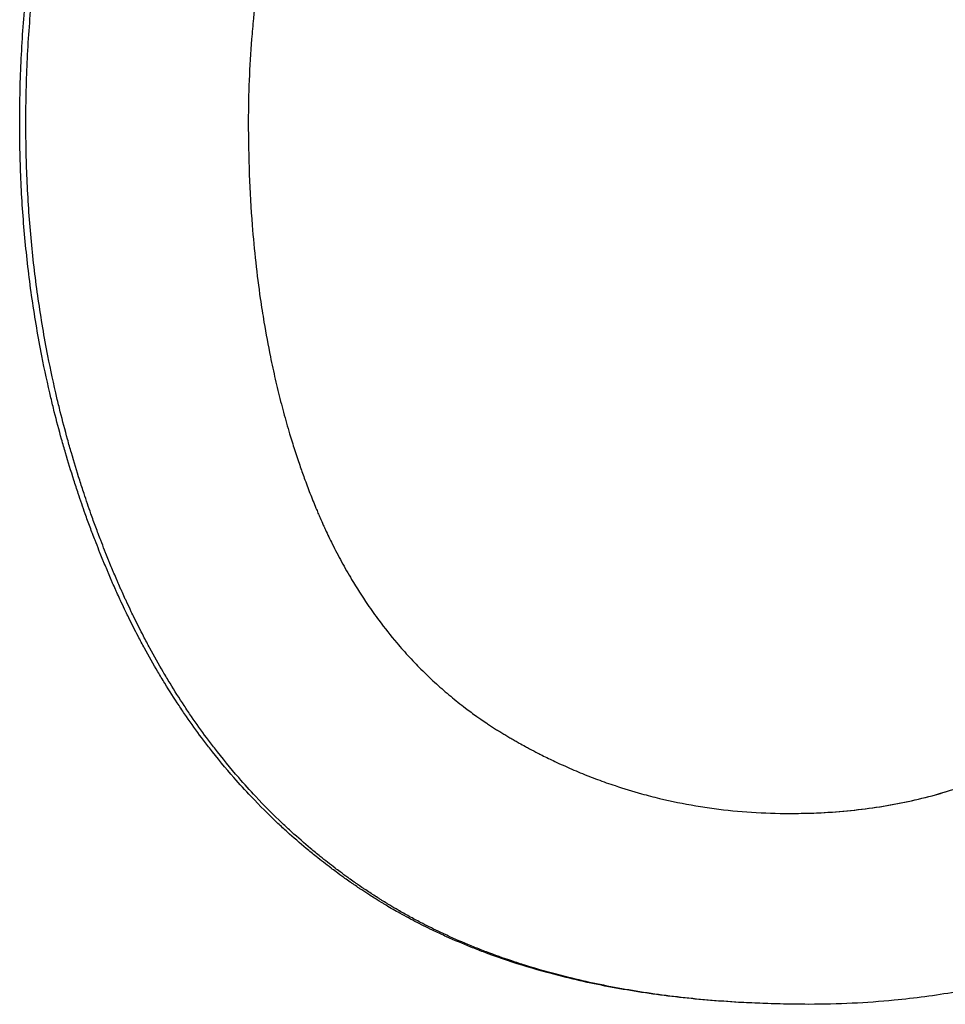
# Model space of a CAD drawing. Extents: x -1.73 to 1.71, y -0.04 to 7.54.
# Tile 7 of 12: x -0.13 to 0, y 5.44 to 5.58. Entities that reach past the tile are written whole.
import ezdxf

# ---------------------------------------------------------------- set-up
doc = ezdxf.new("R2010")
doc.units = 0
doc.header["$MEASUREMENT"] = 0
doc.layers.get('0').update_dxf_attribs({"linetype": 'CONTINUOUS'})

msp = doc.modelspace()

# ---------------------------------------------------------------- linework, layer by layer
for points, knots in [([(-0.13217, 5.56424), (-0.13217, 5.56736), (-0.1321, 5.57044), (-0.13195, 5.57346), (-0.1318, 5.57649), (-0.13158, 5.57947), (-0.13128, 5.58239), (-0.13113, 5.58386), (-0.13096, 5.58531), (-0.13078, 5.58675), (-0.13041, 5.58962), (-0.12996, 5.59245), (-0.12944, 5.59523), (-0.12918, 5.59662), (-0.1289, 5.598), (-0.1286, 5.59936), (-0.12815, 5.60141), (-0.12766, 5.60342), (-0.12713, 5.60542), (-0.1266, 5.60741), (-0.12603, 5.60937), (-0.12541, 5.6113), (-0.12521, 5.61195), (-0.125, 5.61259), (-0.12478, 5.61323), (-0.12436, 5.61451), (-0.12391, 5.61577), (-0.12344, 5.61703), (-0.12321, 5.61765), (-0.12297, 5.61828), (-0.12273, 5.6189), (-0.12237, 5.61983), (-0.12199, 5.62075), (-0.12161, 5.62167), (-0.12148, 5.62197), (-0.12135, 5.62228), (-0.12122, 5.62258), (-0.12083, 5.62349), (-0.12043, 5.6244), (-0.12001, 5.62529), (-0.11974, 5.62589), (-0.11946, 5.62649), (-0.11918, 5.62708), (-0.11903, 5.62738), (-0.11889, 5.62767), (-0.11875, 5.62797), (-0.11853, 5.62841), (-0.11831, 5.62885), (-0.11809, 5.62929), (-0.11779, 5.62987), (-0.11749, 5.63045), (-0.11719, 5.63103), (-0.11696, 5.63146), (-0.11673, 5.63189), (-0.1165, 5.63232), (-0.11634, 5.6326), (-0.11619, 5.63289), (-0.11603, 5.63317), (-0.11571, 5.63374), (-0.1154, 5.6343), (-0.11508, 5.63485), (-0.11491, 5.63513), (-0.11475, 5.63541), (-0.11459, 5.63569), (-0.1141, 5.63651), (-0.1136, 5.63733), (-0.1131, 5.63814), (-0.11276, 5.63868), (-0.11242, 5.63921), (-0.11207, 5.63975), (-0.11138, 5.64081), (-0.11068, 5.64185), (-0.10995, 5.64287), (-0.10959, 5.64339), (-0.10923, 5.64389), (-0.10886, 5.6444), (-0.10775, 5.64591), (-0.10661, 5.64738), (-0.10543, 5.64881), (-0.10465, 5.64977), (-0.10385, 5.6507), (-0.10303, 5.65162), (-0.10181, 5.653), (-0.10055, 5.65434), (-0.09925, 5.65564), (-0.09882, 5.65608), (-0.09838, 5.6565), (-0.09794, 5.65693), (-0.09706, 5.65778), (-0.09617, 5.65861), (-0.09526, 5.65942), (-0.0948, 5.65983), (-0.09434, 5.66023), (-0.09388, 5.66063), (-0.09295, 5.66143), (-0.09201, 5.6622), (-0.09105, 5.66297), (-0.09057, 5.66335), (-0.09009, 5.66372), (-0.0896, 5.66409), (-0.08863, 5.66484), (-0.08764, 5.66556), (-0.08663, 5.66627), (-0.08613, 5.66662), (-0.08563, 5.66697), (-0.08511, 5.66732), (-0.08435, 5.66784), (-0.08357, 5.66834), (-0.08279, 5.66884), (-0.08253, 5.66901), (-0.08227, 5.66917), (-0.082, 5.66934), (-0.08161, 5.66958), (-0.08121, 5.66982), (-0.08081, 5.67007), (-0.08068, 5.67015), (-0.08055, 5.67023), (-0.08041, 5.67031), (-0.08015, 5.67046), (-0.07988, 5.67062), (-0.07961, 5.67078), (-0.07947, 5.67086), (-0.07934, 5.67094), (-0.0792, 5.67101), (-0.07893, 5.67117), (-0.07866, 5.67133), (-0.07839, 5.67148), (-0.07798, 5.67171), (-0.07757, 5.67194), (-0.07716, 5.67216), (-0.07702, 5.67224), (-0.07689, 5.67231), (-0.07675, 5.67239), (-0.07647, 5.67254), (-0.0762, 5.67269), (-0.07592, 5.67283), (-0.07578, 5.67291), (-0.07564, 5.67298), (-0.07551, 5.67305), (-0.07523, 5.6732), (-0.07495, 5.67334), (-0.07467, 5.67349), (-0.07454, 5.67356), (-0.0744, 5.67363), (-0.07426, 5.6737), (-0.07384, 5.67392), (-0.07342, 5.67413), (-0.073, 5.67433), (-0.07272, 5.67447), (-0.07244, 5.67461), (-0.07216, 5.67475), (-0.0716, 5.67502), (-0.07104, 5.67529), (-0.07048, 5.67555), (-0.07019, 5.67568), (-0.06991, 5.67581), (-0.06963, 5.67594), (-0.06878, 5.67633), (-0.06793, 5.67671), (-0.06707, 5.67708), (-0.0665, 5.67732), (-0.06593, 5.67756), (-0.06535, 5.6778), (-0.0642, 5.67827), (-0.06305, 5.67872), (-0.06188, 5.67915), (-0.0613, 5.67937), (-0.06072, 5.67958), (-0.06013, 5.67979), (-0.05896, 5.6802), (-0.05778, 5.68059), (-0.0566, 5.68097), (-0.05601, 5.68116), (-0.05541, 5.68134), (-0.05482, 5.68152), (-0.05303, 5.68206), (-0.05122, 5.68255), (-0.0494, 5.683), (-0.04819, 5.6833), (-0.04697, 5.68359), (-0.04574, 5.68385), (-0.04329, 5.68438), (-0.04081, 5.68483), (-0.0383, 5.6852), (-0.03704, 5.68539), (-0.03578, 5.68556), (-0.03451, 5.68571), (-0.03197, 5.68601), (-0.0294, 5.68624), (-0.0268, 5.68639), (-0.02421, 5.68654), (-0.02158, 5.68662), (-0.01893, 5.68662)], [0, 0, 0, 0, 0.125, 0.125, 0.125, 0.25, 0.25, 0.25, 0.3125, 0.3125, 0.3125, 0.4375, 0.4375, 0.4375, 0.5, 0.5, 0.5, 0.59375, 0.59375, 0.59375, 0.6875, 0.6875, 0.6875, 0.71875, 0.71875, 0.71875, 0.78125, 0.78125, 0.78125, 0.8125, 0.8125, 0.8125, 0.859375, 0.859375, 0.859375, 0.875, 0.875, 0.875, 0.921875, 0.921875, 0.921875, 0.953125, 0.953125, 0.953125, 0.96875, 0.96875, 0.96875, 0.992188, 0.992188, 0.992188, 1.023438, 1.023438, 1.023438, 1.046875, 1.046875, 1.046875, 1.0625, 1.0625, 1.0625, 1.09375, 1.09375, 1.09375, 1.109375, 1.109375, 1.109375, 1.15625, 1.15625, 1.15625, 1.1875, 1.1875, 1.1875, 1.25, 1.25, 1.25, 1.28125, 1.28125, 1.28125, 1.375, 1.375, 1.375, 1.4375, 1.4375, 1.4375, 1.53125, 1.53125, 1.53125, 1.5625, 1.5625, 1.5625, 1.625, 1.625, 1.625, 1.65625, 1.65625, 1.65625, 1.71875, 1.71875, 1.71875, 1.75, 1.75, 1.75, 1.8125, 1.8125, 1.8125, 1.84375, 1.84375, 1.84375, 1.890625, 1.890625, 1.890625, 1.90625, 1.90625, 1.90625, 1.929688, 1.929688, 1.929688, 1.9375, 1.9375, 1.9375, 1.953125, 1.953125, 1.953125, 1.960938, 1.960938, 1.960938, 1.976562, 1.976562, 1.976562, 2, 2, 2, 2.007812, 2.007812, 2.007812, 2.023438, 2.023438, 2.023438, 2.03125, 2.03125, 2.03125, 2.046875, 2.046875, 2.046875, 2.054688, 2.054688, 2.054688, 2.078125, 2.078125, 2.078125, 2.09375, 2.09375, 2.09375, 2.125, 2.125, 2.125, 2.140625, 2.140625, 2.140625, 2.1875, 2.1875, 2.1875, 2.21875, 2.21875, 2.21875, 2.28125, 2.28125, 2.28125, 2.3125, 2.3125, 2.3125, 2.375, 2.375, 2.375, 2.40625, 2.40625, 2.40625, 2.5, 2.5, 2.5, 2.5625, 2.5625, 2.5625, 2.6875, 2.6875, 2.6875, 2.75, 2.75, 2.75, 2.875, 2.875, 2.875, 3, 3, 3, 3]), ([(-0.13129, 5.56424), (-0.13129, 5.56736), (-0.13122, 5.57044), (-0.13107, 5.57346), (-0.13092, 5.57649), (-0.1307, 5.57947), (-0.1304, 5.58239), (-0.13025, 5.58386), (-0.13009, 5.58531), (-0.1299, 5.58675), (-0.12953, 5.58962), (-0.12909, 5.59245), (-0.12857, 5.59523), (-0.12831, 5.59662), (-0.12803, 5.598), (-0.12774, 5.59936), (-0.12729, 5.60141), (-0.12681, 5.60342), (-0.12628, 5.60542), (-0.12611, 5.60608), (-0.12592, 5.60674), (-0.12574, 5.6074), (-0.12537, 5.60871), (-0.12498, 5.61001), (-0.12457, 5.6113), (-0.12437, 5.61195), (-0.12416, 5.61259), (-0.12395, 5.61323), (-0.12352, 5.61451), (-0.12308, 5.61577), (-0.12262, 5.61703), (-0.12239, 5.61765), (-0.12215, 5.61828), (-0.12191, 5.6189), (-0.12155, 5.61983), (-0.12118, 5.62075), (-0.12079, 5.62167), (-0.12067, 5.62197), (-0.12054, 5.62228), (-0.12041, 5.62258), (-0.12015, 5.62319), (-0.11989, 5.62379), (-0.11962, 5.62439), (-0.11948, 5.6247), (-0.11935, 5.625), (-0.11921, 5.62529), (-0.11894, 5.62589), (-0.11866, 5.62649), (-0.11838, 5.62708), (-0.11824, 5.62738), (-0.1181, 5.62767), (-0.11795, 5.62797), (-0.11774, 5.62841), (-0.11752, 5.62885), (-0.1173, 5.62929), (-0.11722, 5.62943), (-0.11715, 5.62958), (-0.11708, 5.62973), (-0.11693, 5.63002), (-0.11678, 5.63031), (-0.11663, 5.6306), (-0.11655, 5.63074), (-0.11648, 5.63089), (-0.1164, 5.63103), (-0.11618, 5.63146), (-0.11595, 5.63189), (-0.11572, 5.63232), (-0.11556, 5.6326), (-0.11541, 5.63289), (-0.11525, 5.63317), (-0.11494, 5.63374), (-0.11463, 5.6343), (-0.11431, 5.63485), (-0.11415, 5.63513), (-0.11398, 5.63541), (-0.11382, 5.63569), (-0.11334, 5.63651), (-0.11284, 5.63733), (-0.11234, 5.63814), (-0.11201, 5.63868), (-0.11167, 5.63921), (-0.11132, 5.63975), (-0.11064, 5.64081), (-0.10994, 5.64185), (-0.10922, 5.64287), (-0.10886, 5.64339), (-0.1085, 5.64389), (-0.10813, 5.6444), (-0.10703, 5.64591), (-0.1059, 5.64738), (-0.10473, 5.64881), (-0.10395, 5.64977), (-0.10315, 5.6507), (-0.10234, 5.65162), (-0.10112, 5.653), (-0.09987, 5.65434), (-0.09859, 5.65564), (-0.09816, 5.65608), (-0.09772, 5.6565), (-0.09729, 5.65693), (-0.09641, 5.65778), (-0.09553, 5.65861), (-0.09462, 5.65942), (-0.09417, 5.65983), (-0.09371, 5.66023), (-0.09325, 5.66063), (-0.09233, 5.66143), (-0.09139, 5.6622), (-0.09044, 5.66297), (-0.08997, 5.66335), (-0.08949, 5.66372), (-0.089, 5.66409), (-0.08804, 5.66484), (-0.08705, 5.66556), (-0.08605, 5.66627), (-0.08556, 5.66662), (-0.08505, 5.66697), (-0.08455, 5.66732), (-0.08378, 5.66784), (-0.08302, 5.66834), (-0.08224, 5.66884), (-0.08198, 5.66901), (-0.08172, 5.66917), (-0.08146, 5.66934), (-0.08106, 5.66958), (-0.08067, 5.66982), (-0.08027, 5.67007), (-0.08014, 5.67015), (-0.08001, 5.67023), (-0.07988, 5.67031), (-0.07961, 5.67046), (-0.07934, 5.67062), (-0.07908, 5.67078), (-0.07894, 5.67086), (-0.07881, 5.67094), (-0.07867, 5.67101), (-0.07841, 5.67117), (-0.07814, 5.67133), (-0.07787, 5.67148), (-0.07773, 5.67156), (-0.0776, 5.67163), (-0.07746, 5.67171), (-0.07719, 5.67186), (-0.07692, 5.67201), (-0.07664, 5.67216), (-0.07651, 5.67224), (-0.07637, 5.67231), (-0.07623, 5.67239), (-0.07596, 5.67254), (-0.07569, 5.67269), (-0.07541, 5.67283), (-0.07528, 5.67291), (-0.07514, 5.67298), (-0.075, 5.67305), (-0.07473, 5.6732), (-0.07445, 5.67334), (-0.07417, 5.67349), (-0.07404, 5.67356), (-0.0739, 5.67363), (-0.07376, 5.6737), (-0.07335, 5.67392), (-0.07293, 5.67413), (-0.07251, 5.67433), (-0.07224, 5.67447), (-0.07196, 5.67461), (-0.07168, 5.67475), (-0.07112, 5.67502), (-0.07057, 5.67529), (-0.07, 5.67555), (-0.06972, 5.67568), (-0.06944, 5.67581), (-0.06916, 5.67594), (-0.06832, 5.67633), (-0.06747, 5.67671), (-0.06662, 5.67708), (-0.06605, 5.67732), (-0.06549, 5.67756), (-0.06491, 5.6778), (-0.06377, 5.67827), (-0.06262, 5.67872), (-0.06147, 5.67915), (-0.06089, 5.67937), (-0.06031, 5.67958), (-0.05973, 5.67979), (-0.05857, 5.6802), (-0.0574, 5.68059), (-0.05622, 5.68097), (-0.05563, 5.68116), (-0.05504, 5.68134), (-0.05445, 5.68152), (-0.05267, 5.68206), (-0.05088, 5.68255), (-0.04907, 5.683), (-0.04787, 5.6833), (-0.04666, 5.68359), (-0.04544, 5.68385), (-0.043, 5.68438), (-0.04053, 5.68483), (-0.03804, 5.6852), (-0.03679, 5.68539), (-0.03554, 5.68556), (-0.03428, 5.68571), (-0.03175, 5.68601), (-0.0292, 5.68624), (-0.02663, 5.68639), (-0.02409, 5.68654), (-0.02152, 5.68661), (-0.01893, 5.68662)], [0, 0, 0, 0, 0.125, 0.125, 0.125, 0.25, 0.25, 0.25, 0.3125, 0.3125, 0.3125, 0.4375, 0.4375, 0.4375, 0.5, 0.5, 0.5, 0.59375, 0.59375, 0.59375, 0.625, 0.625, 0.625, 0.6875, 0.6875, 0.6875, 0.71875, 0.71875, 0.71875, 0.78125, 0.78125, 0.78125, 0.8125, 0.8125, 0.8125, 0.859375, 0.859375, 0.859375, 0.875, 0.875, 0.875, 0.90625, 0.90625, 0.90625, 0.921875, 0.921875, 0.921875, 0.953125, 0.953125, 0.953125, 0.96875, 0.96875, 0.96875, 0.992188, 0.992188, 0.992188, 1, 1, 1, 1.015625, 1.015625, 1.015625, 1.023438, 1.023438, 1.023438, 1.046875, 1.046875, 1.046875, 1.0625, 1.0625, 1.0625, 1.09375, 1.09375, 1.09375, 1.109375, 1.109375, 1.109375, 1.15625, 1.15625, 1.15625, 1.1875, 1.1875, 1.1875, 1.25, 1.25, 1.25, 1.28125, 1.28125, 1.28125, 1.375, 1.375, 1.375, 1.4375, 1.4375, 1.4375, 1.53125, 1.53125, 1.53125, 1.5625, 1.5625, 1.5625, 1.625, 1.625, 1.625, 1.65625, 1.65625, 1.65625, 1.71875, 1.71875, 1.71875, 1.75, 1.75, 1.75, 1.8125, 1.8125, 1.8125, 1.84375, 1.84375, 1.84375, 1.890625, 1.890625, 1.890625, 1.90625, 1.90625, 1.90625, 1.929688, 1.929688, 1.929688, 1.9375, 1.9375, 1.9375, 1.953125, 1.953125, 1.953125, 1.960938, 1.960938, 1.960938, 1.976562, 1.976562, 1.976562, 1.984375, 1.984375, 1.984375, 2, 2, 2, 2.007812, 2.007812, 2.007812, 2.023438, 2.023438, 2.023438, 2.03125, 2.03125, 2.03125, 2.046875, 2.046875, 2.046875, 2.054688, 2.054688, 2.054688, 2.078125, 2.078125, 2.078125, 2.09375, 2.09375, 2.09375, 2.125, 2.125, 2.125, 2.140625, 2.140625, 2.140625, 2.1875, 2.1875, 2.1875, 2.21875, 2.21875, 2.21875, 2.28125, 2.28125, 2.28125, 2.3125, 2.3125, 2.3125, 2.375, 2.375, 2.375, 2.40625, 2.40625, 2.40625, 2.5, 2.5, 2.5, 2.5625, 2.5625, 2.5625, 2.6875, 2.6875, 2.6875, 2.75, 2.75, 2.75, 2.875, 2.875, 2.875, 2.997997, 2.997997, 2.997997, 2.997997]), ([(-0.01966, 5.65936), (-0.02197, 5.65936), (-0.02422, 5.65929), (-0.02643, 5.65915), (-0.02864, 5.65901), (-0.0308, 5.65881), (-0.03291, 5.65853), (-0.03608, 5.65812), (-0.03915, 5.65755), (-0.04211, 5.65682), (-0.0431, 5.65658), (-0.04408, 5.65632), (-0.04504, 5.65604), (-0.04648, 5.65563), (-0.0479, 5.65518), (-0.0493, 5.65468), (-0.04976, 5.65452), (-0.05022, 5.65435), (-0.05068, 5.65418), (-0.0516, 5.65383), (-0.0525, 5.65347), (-0.0534, 5.65309), (-0.05384, 5.6529), (-0.05429, 5.65271), (-0.05473, 5.65251), (-0.05561, 5.65211), (-0.05648, 5.6517), (-0.05734, 5.65127), (-0.05777, 5.65105), (-0.05819, 5.65083), (-0.05862, 5.6506), (-0.05946, 5.65016), (-0.0603, 5.64969), (-0.06112, 5.64921), (-0.06154, 5.64896), (-0.06194, 5.64872), (-0.06235, 5.64847), (-0.06296, 5.64809), (-0.06356, 5.64771), (-0.06416, 5.64731), (-0.06436, 5.64718), (-0.06455, 5.64705), (-0.06475, 5.64691), (-0.06514, 5.64665), (-0.06554, 5.64637), (-0.06592, 5.6461), (-0.06612, 5.64596), (-0.06631, 5.64582), (-0.0665, 5.64568), (-0.06679, 5.64547), (-0.06708, 5.64526), (-0.06736, 5.64505), (-0.06746, 5.64498), (-0.06755, 5.64491), (-0.06765, 5.64483), (-0.06784, 5.64469), (-0.06802, 5.64455), (-0.06821, 5.6444), (-0.0683, 5.64433), (-0.0684, 5.64426), (-0.06849, 5.64419), (-0.06877, 5.64397), (-0.06905, 5.64375), (-0.06932, 5.64353), (-0.0695, 5.64338), (-0.06969, 5.64324), (-0.06987, 5.64309), (-0.07041, 5.64264), (-0.07095, 5.64219), (-0.07148, 5.64173), (-0.07183, 5.64143), (-0.07218, 5.64112), (-0.07252, 5.64081), (-0.07321, 5.64018), (-0.07389, 5.63955), (-0.07455, 5.6389), (-0.07488, 5.63858), (-0.0752, 5.63825), (-0.07553, 5.63792), (-0.07649, 5.63693), (-0.07743, 5.63592), (-0.07833, 5.63488), (-0.07894, 5.63418), (-0.07952, 5.63348), (-0.0801, 5.63276), (-0.08096, 5.63168), (-0.08178, 5.63058), (-0.08258, 5.62945), (-0.08284, 5.62907), (-0.0831, 5.62869), (-0.08336, 5.62831), (-0.08388, 5.62755), (-0.08438, 5.62677), (-0.08486, 5.62598), (-0.08511, 5.62559), (-0.08535, 5.62519), (-0.08558, 5.62479), (-0.08605, 5.62399), (-0.08651, 5.62318), (-0.08695, 5.62236), (-0.08717, 5.62194), (-0.08739, 5.62153), (-0.08761, 5.62111), (-0.08793, 5.62048), (-0.08824, 5.61985), (-0.08854, 5.61921), (-0.08865, 5.619), (-0.08875, 5.61878), (-0.08885, 5.61857), (-0.08905, 5.61814), (-0.08924, 5.61771), (-0.08943, 5.61727), (-0.08953, 5.61705), (-0.08963, 5.61684), (-0.08972, 5.61662), (-0.08991, 5.61618), (-0.09009, 5.61574), (-0.09027, 5.61529), (-0.09037, 5.61507), (-0.09045, 5.61485), (-0.09054, 5.61462), (-0.09068, 5.61429), (-0.09081, 5.61395), (-0.09094, 5.61361), (-0.09098, 5.6135), (-0.09102, 5.61339), (-0.09107, 5.61327), (-0.09115, 5.61305), (-0.09124, 5.61282), (-0.09132, 5.61259), (-0.09136, 5.61248), (-0.0914, 5.61236), (-0.09144, 5.61225), (-0.09153, 5.61202), (-0.09161, 5.61179), (-0.09169, 5.61156), (-0.09173, 5.61144), (-0.09177, 5.61133), (-0.09181, 5.61121), (-0.09189, 5.61098), (-0.09197, 5.61075), (-0.09205, 5.61052), (-0.09208, 5.6104), (-0.09212, 5.61029), (-0.09216, 5.61017), (-0.09224, 5.60994), (-0.09232, 5.6097), (-0.09239, 5.60947), (-0.09243, 5.60935), (-0.09247, 5.60924), (-0.09251, 5.60912), (-0.09258, 5.60889), (-0.09266, 5.60866), (-0.09273, 5.60842), (-0.09277, 5.60831), (-0.0928, 5.60819), (-0.09284, 5.60807), (-0.09295, 5.60772), (-0.09306, 5.60737), (-0.09317, 5.60702), (-0.09324, 5.60679), (-0.09331, 5.60655), (-0.09338, 5.60632), (-0.09352, 5.60585), (-0.09366, 5.60538), (-0.0938, 5.60492), (-0.09387, 5.60468), (-0.09394, 5.60445), (-0.094, 5.60421), (-0.0942, 5.60351), (-0.0944, 5.6028), (-0.09459, 5.6021), (-0.09472, 5.60163), (-0.09484, 5.60116), (-0.09496, 5.60068), (-0.09533, 5.59927), (-0.09567, 5.59785), (-0.09599, 5.59643), (-0.09621, 5.59548), (-0.09641, 5.59453), (-0.09661, 5.59357), (-0.097, 5.59167), (-0.09735, 5.58976), (-0.09766, 5.58784), (-0.09781, 5.58688), (-0.09796, 5.58591), (-0.0981, 5.58495), (-0.09837, 5.58302), (-0.0986, 5.58108), (-0.0988, 5.57914), (-0.0989, 5.57817), (-0.09898, 5.5772), (-0.09906, 5.57622), (-0.09922, 5.57427), (-0.09934, 5.57231), (-0.09941, 5.57034), (-0.09949, 5.56838), (-0.09953, 5.5664), (-0.09953, 5.56442)], [0, 0, 0, 0, 0.125, 0.125, 0.125, 0.25, 0.25, 0.25, 0.4375, 0.4375, 0.4375, 0.5, 0.5, 0.5, 0.59375, 0.59375, 0.59375, 0.625, 0.625, 0.625, 0.6875, 0.6875, 0.6875, 0.71875, 0.71875, 0.71875, 0.78125, 0.78125, 0.78125, 0.8125, 0.8125, 0.8125, 0.875, 0.875, 0.875, 0.90625, 0.90625, 0.90625, 0.953125, 0.953125, 0.953125, 0.96875, 0.96875, 0.96875, 1, 1, 1, 1.015625, 1.015625, 1.015625, 1.039062, 1.039062, 1.039062, 1.046875, 1.046875, 1.046875, 1.0625, 1.0625, 1.0625, 1.070312, 1.070312, 1.070312, 1.09375, 1.09375, 1.09375, 1.109375, 1.109375, 1.109375, 1.15625, 1.15625, 1.15625, 1.1875, 1.1875, 1.1875, 1.25, 1.25, 1.25, 1.28125, 1.28125, 1.28125, 1.375, 1.375, 1.375, 1.4375, 1.4375, 1.4375, 1.53125, 1.53125, 1.53125, 1.5625, 1.5625, 1.5625, 1.625, 1.625, 1.625, 1.65625, 1.65625, 1.65625, 1.71875, 1.71875, 1.71875, 1.75, 1.75, 1.75, 1.796875, 1.796875, 1.796875, 1.8125, 1.8125, 1.8125, 1.84375, 1.84375, 1.84375, 1.859375, 1.859375, 1.859375, 1.890625, 1.890625, 1.890625, 1.90625, 1.90625, 1.90625, 1.929688, 1.929688, 1.929688, 1.9375, 1.9375, 1.9375, 1.953125, 1.953125, 1.953125, 1.960938, 1.960938, 1.960938, 1.976562, 1.976562, 1.976562, 1.984375, 1.984375, 1.984375, 2, 2, 2, 2.007812, 2.007812, 2.007812, 2.023438, 2.023438, 2.023438, 2.03125, 2.03125, 2.03125, 2.046875, 2.046875, 2.046875, 2.054688, 2.054688, 2.054688, 2.078125, 2.078125, 2.078125, 2.09375, 2.09375, 2.09375, 2.125, 2.125, 2.125, 2.140625, 2.140625, 2.140625, 2.1875, 2.1875, 2.1875, 2.21875, 2.21875, 2.21875, 2.3125, 2.3125, 2.3125, 2.375, 2.375, 2.375, 2.5, 2.5, 2.5, 2.5625, 2.5625, 2.5625, 2.6875, 2.6875, 2.6875, 2.75, 2.75, 2.75, 2.875, 2.875, 2.875, 3, 3, 3, 3]), ([(-0.01948, 5.43838), (-0.02271, 5.43838), (-0.02587, 5.43847), (-0.02895, 5.43863), (-0.03203, 5.4388), (-0.03503, 5.43904), (-0.03796, 5.43937), (-0.03943, 5.43954), (-0.04088, 5.43972), (-0.0423, 5.43993), (-0.04516, 5.44034), (-0.04794, 5.44084), (-0.05064, 5.44141), (-0.05199, 5.4417), (-0.05332, 5.44201), (-0.05464, 5.44234), (-0.05661, 5.44283), (-0.05854, 5.44338), (-0.06042, 5.44396), (-0.06231, 5.44455), (-0.06415, 5.44518), (-0.06595, 5.44586), (-0.06655, 5.44609), (-0.06715, 5.44632), (-0.06774, 5.44656), (-0.06892, 5.44703), (-0.07008, 5.44753), (-0.07123, 5.44804), (-0.0718, 5.4483), (-0.07237, 5.44856), (-0.07293, 5.44883), (-0.07377, 5.44923), (-0.07461, 5.44965), (-0.07543, 5.45007), (-0.07625, 5.45049), (-0.07707, 5.45093), (-0.07787, 5.45138), (-0.07854, 5.45175), (-0.0792, 5.45213), (-0.07985, 5.45252), (-0.07998, 5.4526), (-0.08011, 5.45268), (-0.08024, 5.45276), (-0.08063, 5.45299), (-0.08102, 5.45323), (-0.0814, 5.45347), (-0.08166, 5.45364), (-0.08191, 5.4538), (-0.08217, 5.45396), (-0.08255, 5.45421), (-0.08293, 5.45445), (-0.08331, 5.45471), (-0.08343, 5.45479), (-0.08356, 5.45487), (-0.08368, 5.45496), (-0.08393, 5.45513), (-0.08418, 5.45529), (-0.08443, 5.45546), (-0.08455, 5.45555), (-0.08468, 5.45564), (-0.0848, 5.45572), (-0.08505, 5.45589), (-0.0853, 5.45607), (-0.08554, 5.45624), (-0.08566, 5.45633), (-0.08579, 5.45641), (-0.08591, 5.4565), (-0.08627, 5.45676), (-0.08664, 5.45703), (-0.087, 5.4573), (-0.08724, 5.45748), (-0.08748, 5.45766), (-0.08772, 5.45784), (-0.08844, 5.45838), (-0.08915, 5.45893), (-0.08986, 5.4595), (-0.09032, 5.45987), (-0.09079, 5.46025), (-0.09125, 5.46064), (-0.09217, 5.46141), (-0.09308, 5.46219), (-0.09397, 5.463), (-0.09441, 5.4634), (-0.09486, 5.46381), (-0.09529, 5.46422), (-0.09661, 5.46546), (-0.09789, 5.46674), (-0.09913, 5.46806), (-0.09996, 5.46893), (-0.10078, 5.46983), (-0.10158, 5.47075), (-0.10278, 5.47212), (-0.10394, 5.47354), (-0.10508, 5.47499), (-0.10545, 5.47548), (-0.10583, 5.47597), (-0.1062, 5.47647), (-0.10694, 5.47745), (-0.10766, 5.47846), (-0.10837, 5.47949), (-0.10873, 5.48), (-0.10908, 5.48052), (-0.10942, 5.48104), (-0.11012, 5.48209), (-0.1108, 5.48315), (-0.11146, 5.48423), (-0.11179, 5.48477), (-0.11212, 5.48532), (-0.11245, 5.48587), (-0.11309, 5.48696), (-0.11373, 5.48808), (-0.11435, 5.48922), (-0.11466, 5.48979), (-0.11496, 5.49036), (-0.11526, 5.49094), (-0.11572, 5.4918), (-0.11616, 5.49268), (-0.1166, 5.49357), (-0.11674, 5.49386), (-0.11689, 5.49416), (-0.11703, 5.49445), (-0.11724, 5.4949), (-0.11746, 5.49535), (-0.11767, 5.4958), (-0.11774, 5.49595), (-0.11781, 5.4961), (-0.11788, 5.49626), (-0.11802, 5.49656), (-0.11816, 5.49686), (-0.11829, 5.49717), (-0.11836, 5.49732), (-0.11843, 5.49747), (-0.1185, 5.49762), (-0.11864, 5.49793), (-0.11877, 5.49824), (-0.11891, 5.49854), (-0.11897, 5.4987), (-0.11904, 5.49885), (-0.11911, 5.49901), (-0.11924, 5.49932), (-0.11937, 5.49963), (-0.11951, 5.49994), (-0.11957, 5.50009), (-0.11964, 5.50025), (-0.1197, 5.50041), (-0.11983, 5.50072), (-0.11996, 5.50103), (-0.12009, 5.50134), (-0.12016, 5.5015), (-0.12022, 5.50166), (-0.12029, 5.50181), (-0.12041, 5.50213), (-0.12054, 5.50244), (-0.12067, 5.50275), (-0.12073, 5.50291), (-0.12079, 5.50307), (-0.12085, 5.50322), (-0.12104, 5.50369), (-0.12123, 5.50417), (-0.12141, 5.50464), (-0.12153, 5.50495), (-0.12165, 5.50527), (-0.12177, 5.50559), (-0.12201, 5.50622), (-0.12225, 5.50685), (-0.12248, 5.50749), (-0.12259, 5.5078), (-0.12271, 5.50812), (-0.12282, 5.50844), (-0.12316, 5.50939), (-0.12349, 5.51035), (-0.12381, 5.51131), (-0.12403, 5.51195), (-0.12424, 5.51259), (-0.12444, 5.51324), (-0.12486, 5.51453), (-0.12525, 5.51582), (-0.12563, 5.51712), (-0.12582, 5.51777), (-0.12601, 5.51842), (-0.12619, 5.51907), (-0.12655, 5.52037), (-0.1269, 5.52168), (-0.12723, 5.523), (-0.12739, 5.52366), (-0.12755, 5.52432), (-0.12771, 5.52498), (-0.12818, 5.52696), (-0.12861, 5.52896), (-0.12901, 5.53097), (-0.12927, 5.53231), (-0.12952, 5.53365), (-0.12975, 5.535), (-0.13021, 5.53771), (-0.13061, 5.54043), (-0.13094, 5.54318), (-0.1311, 5.54456), (-0.13125, 5.54594), (-0.13138, 5.54732), (-0.13165, 5.5501), (-0.13184, 5.55289), (-0.13198, 5.55571), (-0.13211, 5.55853), (-0.13217, 5.56137), (-0.13217, 5.56424)], [0, 0, 0, 0, 0.125, 0.125, 0.125, 0.25, 0.25, 0.25, 0.3125, 0.3125, 0.3125, 0.4375, 0.4375, 0.4375, 0.5, 0.5, 0.5, 0.59375, 0.59375, 0.59375, 0.6875, 0.6875, 0.6875, 0.71875, 0.71875, 0.71875, 0.78125, 0.78125, 0.78125, 0.8125, 0.8125, 0.8125, 0.859375, 0.859375, 0.859375, 0.90625, 0.90625, 0.90625, 0.945312, 0.945312, 0.945312, 0.953125, 0.953125, 0.953125, 0.976562, 0.976562, 0.976562, 0.992188, 0.992188, 0.992188, 1.015625, 1.015625, 1.015625, 1.023438, 1.023438, 1.023438, 1.039062, 1.039062, 1.039062, 1.046875, 1.046875, 1.046875, 1.0625, 1.0625, 1.0625, 1.070312, 1.070312, 1.070312, 1.09375, 1.09375, 1.09375, 1.109375, 1.109375, 1.109375, 1.15625, 1.15625, 1.15625, 1.1875, 1.1875, 1.1875, 1.25, 1.25, 1.25, 1.28125, 1.28125, 1.28125, 1.375, 1.375, 1.375, 1.4375, 1.4375, 1.4375, 1.53125, 1.53125, 1.53125, 1.5625, 1.5625, 1.5625, 1.625, 1.625, 1.625, 1.65625, 1.65625, 1.65625, 1.71875, 1.71875, 1.71875, 1.75, 1.75, 1.75, 1.8125, 1.8125, 1.8125, 1.84375, 1.84375, 1.84375, 1.890625, 1.890625, 1.890625, 1.90625, 1.90625, 1.90625, 1.929688, 1.929688, 1.929688, 1.9375, 1.9375, 1.9375, 1.953125, 1.953125, 1.953125, 1.960938, 1.960938, 1.960938, 1.976562, 1.976562, 1.976562, 1.984375, 1.984375, 1.984375, 2, 2, 2, 2.007812, 2.007812, 2.007812, 2.023438, 2.023438, 2.023438, 2.03125, 2.03125, 2.03125, 2.046875, 2.046875, 2.046875, 2.054688, 2.054688, 2.054688, 2.078125, 2.078125, 2.078125, 2.09375, 2.09375, 2.09375, 2.125, 2.125, 2.125, 2.140625, 2.140625, 2.140625, 2.1875, 2.1875, 2.1875, 2.21875, 2.21875, 2.21875, 2.28125, 2.28125, 2.28125, 2.3125, 2.3125, 2.3125, 2.375, 2.375, 2.375, 2.40625, 2.40625, 2.40625, 2.5, 2.5, 2.5, 2.5625, 2.5625, 2.5625, 2.6875, 2.6875, 2.6875, 2.75, 2.75, 2.75, 2.875, 2.875, 2.875, 3, 3, 3, 3]), ([(-0.01948, 5.43838), (-0.02265, 5.43839), (-0.02574, 5.43847), (-0.02876, 5.43863), (-0.03182, 5.4388), (-0.0348, 5.43904), (-0.03771, 5.43937), (-0.03917, 5.43954), (-0.0406, 5.43972), (-0.04202, 5.43993), (-0.04485, 5.44034), (-0.04761, 5.44084), (-0.0503, 5.44141), (-0.05164, 5.4417), (-0.05297, 5.44201), (-0.05427, 5.44234), (-0.05623, 5.44283), (-0.05814, 5.44338), (-0.06002, 5.44396), (-0.06064, 5.44416), (-0.06126, 5.44436), (-0.06188, 5.44457), (-0.06311, 5.44498), (-0.06432, 5.44541), (-0.06551, 5.44586), (-0.06611, 5.44609), (-0.0667, 5.44632), (-0.06729, 5.44656), (-0.06846, 5.44703), (-0.06962, 5.44753), (-0.07075, 5.44804), (-0.07132, 5.4483), (-0.07188, 5.44856), (-0.07244, 5.44883), (-0.07328, 5.44923), (-0.07411, 5.44965), (-0.07493, 5.45007), (-0.0752, 5.45021), (-0.07547, 5.45035), (-0.07574, 5.4505), (-0.07628, 5.45079), (-0.07682, 5.45108), (-0.07735, 5.45138), (-0.07761, 5.45153), (-0.07788, 5.45168), (-0.07814, 5.45183), (-0.07853, 5.45206), (-0.07893, 5.45229), (-0.07932, 5.45252), (-0.07944, 5.4526), (-0.07957, 5.45268), (-0.0797, 5.45276), (-0.07996, 5.45292), (-0.08022, 5.45307), (-0.08048, 5.45323), (-0.0806, 5.45331), (-0.08073, 5.45339), (-0.08086, 5.45347), (-0.08111, 5.45364), (-0.08137, 5.4538), (-0.08162, 5.45396), (-0.08175, 5.45404), (-0.08187, 5.45412), (-0.082, 5.45421), (-0.08225, 5.45437), (-0.0825, 5.45454), (-0.08275, 5.45471), (-0.08287, 5.45479), (-0.083, 5.45487), (-0.08312, 5.45496), (-0.08337, 5.45513), (-0.08362, 5.45529), (-0.08386, 5.45546), (-0.08399, 5.45555), (-0.08411, 5.45564), (-0.08423, 5.45572), (-0.08448, 5.45589), (-0.08472, 5.45607), (-0.08497, 5.45624), (-0.08509, 5.45633), (-0.08521, 5.45641), (-0.08533, 5.4565), (-0.0857, 5.45676), (-0.08606, 5.45703), (-0.08642, 5.4573), (-0.08666, 5.45748), (-0.0869, 5.45766), (-0.08714, 5.45784), (-0.08785, 5.45838), (-0.08856, 5.45893), (-0.08926, 5.4595), (-0.08972, 5.45987), (-0.09018, 5.46025), (-0.09064, 5.46064), (-0.09155, 5.46141), (-0.09245, 5.46219), (-0.09334, 5.463), (-0.09378, 5.4634), (-0.09422, 5.46381), (-0.09466, 5.46422), (-0.09596, 5.46546), (-0.09723, 5.46674), (-0.09847, 5.46806), (-0.09929, 5.46893), (-0.1001, 5.46983), (-0.1009, 5.47075), (-0.10209, 5.47212), (-0.10325, 5.47354), (-0.10437, 5.47499), (-0.10475, 5.47548), (-0.10512, 5.47597), (-0.10549, 5.47647), (-0.10622, 5.47745), (-0.10694, 5.47846), (-0.10765, 5.47949), (-0.108, 5.48), (-0.10835, 5.48052), (-0.10869, 5.48104), (-0.10938, 5.48209), (-0.11006, 5.48315), (-0.11071, 5.48423), (-0.11104, 5.48477), (-0.11137, 5.48532), (-0.11169, 5.48587), (-0.11234, 5.48696), (-0.11297, 5.48808), (-0.11358, 5.48922), (-0.11389, 5.48979), (-0.11419, 5.49036), (-0.11449, 5.49094), (-0.11494, 5.4918), (-0.11538, 5.49268), (-0.11582, 5.49357), (-0.11596, 5.49386), (-0.1161, 5.49416), (-0.11625, 5.49445), (-0.11646, 5.4949), (-0.11667, 5.49535), (-0.11688, 5.4958), (-0.11695, 5.49595), (-0.11702, 5.4961), (-0.11709, 5.49626), (-0.11723, 5.49656), (-0.11736, 5.49686), (-0.1175, 5.49717), (-0.11757, 5.49732), (-0.11764, 5.49747), (-0.11771, 5.49762), (-0.11784, 5.49793), (-0.11798, 5.49824), (-0.11811, 5.49854), (-0.11818, 5.4987), (-0.11824, 5.49885), (-0.11831, 5.49901), (-0.11844, 5.49932), (-0.11858, 5.49963), (-0.11871, 5.49994), (-0.11877, 5.50009), (-0.11884, 5.50025), (-0.1189, 5.50041), (-0.11903, 5.50072), (-0.11916, 5.50103), (-0.11929, 5.50134), (-0.11935, 5.5015), (-0.11942, 5.50166), (-0.11948, 5.50181), (-0.11961, 5.50213), (-0.11973, 5.50244), (-0.11986, 5.50275), (-0.11992, 5.50291), (-0.11998, 5.50307), (-0.12005, 5.50322), (-0.12023, 5.50369), (-0.12042, 5.50417), (-0.1206, 5.50464), (-0.12072, 5.50495), (-0.12084, 5.50527), (-0.12096, 5.50559), (-0.12119, 5.50622), (-0.12143, 5.50685), (-0.12166, 5.50749), (-0.12177, 5.5078), (-0.12189, 5.50812), (-0.122, 5.50844), (-0.12234, 5.50939), (-0.12266, 5.51035), (-0.12298, 5.51131), (-0.1232, 5.51195), (-0.12341, 5.51259), (-0.12361, 5.51324), (-0.12402, 5.51453), (-0.12441, 5.51582), (-0.12479, 5.51712), (-0.12498, 5.51777), (-0.12516, 5.51842), (-0.12534, 5.51907), (-0.1257, 5.52037), (-0.12605, 5.52168), (-0.12638, 5.523), (-0.12654, 5.52366), (-0.1267, 5.52432), (-0.12686, 5.52498), (-0.12732, 5.52696), (-0.12775, 5.52896), (-0.12815, 5.53097), (-0.12841, 5.53231), (-0.12865, 5.53365), (-0.12888, 5.535), (-0.12934, 5.53771), (-0.12973, 5.54043), (-0.13006, 5.54318), (-0.13023, 5.54456), (-0.13037, 5.54594), (-0.1305, 5.54732), (-0.13077, 5.5501), (-0.13096, 5.55289), (-0.13109, 5.55571), (-0.13123, 5.55853), (-0.13129, 5.56137), (-0.13129, 5.56424)], [0.001692, 0.001692, 0.001692, 0.001692, 0.125, 0.125, 0.125, 0.25, 0.25, 0.25, 0.3125, 0.3125, 0.3125, 0.4375, 0.4375, 0.4375, 0.5, 0.5, 0.5, 0.59375, 0.59375, 0.59375, 0.625, 0.625, 0.625, 0.6875, 0.6875, 0.6875, 0.71875, 0.71875, 0.71875, 0.78125, 0.78125, 0.78125, 0.8125, 0.8125, 0.8125, 0.859375, 0.859375, 0.859375, 0.875, 0.875, 0.875, 0.90625, 0.90625, 0.90625, 0.921875, 0.921875, 0.921875, 0.945312, 0.945312, 0.945312, 0.953125, 0.953125, 0.953125, 0.96875, 0.96875, 0.96875, 0.976562, 0.976562, 0.976562, 0.992188, 0.992188, 0.992188, 1, 1, 1, 1.015625, 1.015625, 1.015625, 1.023438, 1.023438, 1.023438, 1.039062, 1.039062, 1.039062, 1.046875, 1.046875, 1.046875, 1.0625, 1.0625, 1.0625, 1.070312, 1.070312, 1.070312, 1.09375, 1.09375, 1.09375, 1.109375, 1.109375, 1.109375, 1.15625, 1.15625, 1.15625, 1.1875, 1.1875, 1.1875, 1.25, 1.25, 1.25, 1.28125, 1.28125, 1.28125, 1.375, 1.375, 1.375, 1.4375, 1.4375, 1.4375, 1.53125, 1.53125, 1.53125, 1.5625, 1.5625, 1.5625, 1.625, 1.625, 1.625, 1.65625, 1.65625, 1.65625, 1.71875, 1.71875, 1.71875, 1.75, 1.75, 1.75, 1.8125, 1.8125, 1.8125, 1.84375, 1.84375, 1.84375, 1.890625, 1.890625, 1.890625, 1.90625, 1.90625, 1.90625, 1.929688, 1.929688, 1.929688, 1.9375, 1.9375, 1.9375, 1.953125, 1.953125, 1.953125, 1.960938, 1.960938, 1.960938, 1.976562, 1.976562, 1.976562, 1.984375, 1.984375, 1.984375, 2, 2, 2, 2.007812, 2.007812, 2.007812, 2.023438, 2.023438, 2.023438, 2.03125, 2.03125, 2.03125, 2.046875, 2.046875, 2.046875, 2.054688, 2.054688, 2.054688, 2.078125, 2.078125, 2.078125, 2.09375, 2.09375, 2.09375, 2.125, 2.125, 2.125, 2.140625, 2.140625, 2.140625, 2.1875, 2.1875, 2.1875, 2.21875, 2.21875, 2.21875, 2.28125, 2.28125, 2.28125, 2.3125, 2.3125, 2.3125, 2.375, 2.375, 2.375, 2.40625, 2.40625, 2.40625, 2.5, 2.5, 2.5, 2.5625, 2.5625, 2.5625, 2.6875, 2.6875, 2.6875, 2.75, 2.75, 2.75, 2.875, 2.875, 2.875, 3, 3, 3, 3]), ([(-0.09953, 5.56442), (-0.09953, 5.56188), (-0.09948, 5.55937), (-0.09939, 5.5569), (-0.0993, 5.55444), (-0.09916, 5.55201), (-0.09897, 5.54963), (-0.09869, 5.54605), (-0.09831, 5.54256), (-0.09782, 5.53916), (-0.09765, 5.53803), (-0.09748, 5.53691), (-0.09729, 5.53579), (-0.09701, 5.53412), (-0.09671, 5.53248), (-0.09638, 5.53085), (-0.09627, 5.53031), (-0.09615, 5.52977), (-0.09604, 5.52924), (-0.0958, 5.52816), (-0.09556, 5.5271), (-0.0953, 5.52605), (-0.09517, 5.52552), (-0.09504, 5.525), (-0.09491, 5.52448), (-0.09464, 5.52343), (-0.09436, 5.5224), (-0.09407, 5.52138), (-0.09393, 5.52087), (-0.09378, 5.52036), (-0.09363, 5.51985), (-0.0934, 5.51909), (-0.09316, 5.51834), (-0.09292, 5.51759), (-0.09268, 5.51684), (-0.09244, 5.5161), (-0.09218, 5.51536), (-0.09197, 5.51475), (-0.09176, 5.51414), (-0.09154, 5.51353), (-0.0914, 5.51317), (-0.09127, 5.5128), (-0.09114, 5.51244), (-0.091, 5.51208), (-0.09086, 5.51172), (-0.09072, 5.51136), (-0.09059, 5.51101), (-0.09044, 5.51065), (-0.0903, 5.51029), (-0.09016, 5.50994), (-0.09002, 5.50959), (-0.08987, 5.50924), (-0.08982, 5.50912), (-0.08977, 5.509), (-0.08972, 5.50889), (-0.08963, 5.50866), (-0.08953, 5.50842), (-0.08943, 5.50819), (-0.08938, 5.50808), (-0.08933, 5.50796), (-0.08928, 5.50785), (-0.08913, 5.5075), (-0.08898, 5.50716), (-0.08882, 5.50682), (-0.08872, 5.50659), (-0.08861, 5.50637), (-0.08851, 5.50614), (-0.0882, 5.50547), (-0.08788, 5.5048), (-0.08755, 5.50414), (-0.08733, 5.50371), (-0.08711, 5.50327), (-0.08689, 5.50284), (-0.08644, 5.50198), (-0.08597, 5.50113), (-0.0855, 5.5003), (-0.08526, 5.49988), (-0.08502, 5.49947), (-0.08478, 5.49906), (-0.08405, 5.49784), (-0.08329, 5.49665), (-0.0825, 5.49549), (-0.08197, 5.49472), (-0.08144, 5.49396), (-0.08088, 5.49322), (-0.08006, 5.49211), (-0.0792, 5.49103), (-0.07832, 5.48999), (-0.07802, 5.48964), (-0.07773, 5.4893), (-0.07743, 5.48896), (-0.07682, 5.48828), (-0.07621, 5.48761), (-0.07558, 5.48696), (-0.07527, 5.48664), (-0.07495, 5.48631), (-0.07463, 5.486), (-0.07399, 5.48536), (-0.07334, 5.48474), (-0.07267, 5.48414), (-0.07234, 5.48383), (-0.072, 5.48354), (-0.07166, 5.48324), (-0.07098, 5.48265), (-0.07029, 5.48208), (-0.06959, 5.48152), (-0.06924, 5.48124), (-0.06888, 5.48096), (-0.06852, 5.48069), (-0.06799, 5.48028), (-0.06744, 5.47988), (-0.06689, 5.47949), (-0.0667, 5.47936), (-0.06652, 5.47923), (-0.06633, 5.4791), (-0.06606, 5.47891), (-0.06578, 5.47872), (-0.06549, 5.47853), (-0.0654, 5.47847), (-0.06531, 5.4784), (-0.06521, 5.47834), (-0.06502, 5.47822), (-0.06483, 5.47809), (-0.06464, 5.47797), (-0.06455, 5.47791), (-0.06445, 5.47785), (-0.06436, 5.47779), (-0.06417, 5.47766), (-0.06397, 5.47754), (-0.06378, 5.47742), (-0.06368, 5.47736), (-0.06359, 5.4773), (-0.06349, 5.47724), (-0.0633, 5.47713), (-0.0631, 5.47701), (-0.06291, 5.47689), (-0.06281, 5.47683), (-0.06271, 5.47677), (-0.06262, 5.47672), (-0.06242, 5.4766), (-0.06222, 5.47648), (-0.06203, 5.47637), (-0.06193, 5.47631), (-0.06183, 5.47625), (-0.06173, 5.4762), (-0.06154, 5.47608), (-0.06134, 5.47597), (-0.06114, 5.47586), (-0.06105, 5.4758), (-0.06095, 5.47575), (-0.06085, 5.47569), (-0.06055, 5.47553), (-0.06026, 5.47536), (-0.05996, 5.4752), (-0.05976, 5.47509), (-0.05957, 5.47499), (-0.05937, 5.47488), (-0.05897, 5.47467), (-0.05857, 5.47446), (-0.05817, 5.47425), (-0.05798, 5.47415), (-0.05778, 5.47405), (-0.05758, 5.47395), (-0.05698, 5.47365), (-0.05637, 5.47335), (-0.05577, 5.47307), (-0.05537, 5.47288), (-0.05496, 5.47269), (-0.05456, 5.47251), (-0.05375, 5.47214), (-0.05293, 5.47179), (-0.05212, 5.47145), (-0.05171, 5.47128), (-0.0513, 5.47112), (-0.05089, 5.47096), (-0.05006, 5.47064), (-0.04924, 5.47033), (-0.04841, 5.47003), (-0.04799, 5.46989), (-0.04757, 5.46975), (-0.04716, 5.46961), (-0.0459, 5.46919), (-0.04464, 5.4688), (-0.04337, 5.46845), (-0.04252, 5.46822), (-0.04167, 5.468), (-0.04082, 5.46779), (-0.0391, 5.46738), (-0.03737, 5.46703), (-0.03563, 5.46674), (-0.03476, 5.46659), (-0.03388, 5.46646), (-0.033, 5.46634), (-0.03124, 5.46611), (-0.02946, 5.46593), (-0.02766, 5.46582), (-0.02587, 5.4657), (-0.02405, 5.46564), (-0.02222, 5.46564)], [0, 0, 0, 0, 0.125, 0.125, 0.125, 0.25, 0.25, 0.25, 0.4375, 0.4375, 0.4375, 0.5, 0.5, 0.5, 0.59375, 0.59375, 0.59375, 0.625, 0.625, 0.625, 0.6875, 0.6875, 0.6875, 0.71875, 0.71875, 0.71875, 0.78125, 0.78125, 0.78125, 0.8125, 0.8125, 0.8125, 0.859375, 0.859375, 0.859375, 0.90625, 0.90625, 0.90625, 0.945312, 0.945312, 0.945312, 0.96875, 0.96875, 0.96875, 0.992188, 0.992188, 0.992188, 1.015625, 1.015625, 1.015625, 1.039062, 1.039062, 1.039062, 1.046875, 1.046875, 1.046875, 1.0625, 1.0625, 1.0625, 1.070312, 1.070312, 1.070312, 1.09375, 1.09375, 1.09375, 1.109375, 1.109375, 1.109375, 1.15625, 1.15625, 1.15625, 1.1875, 1.1875, 1.1875, 1.25, 1.25, 1.25, 1.28125, 1.28125, 1.28125, 1.375, 1.375, 1.375, 1.4375, 1.4375, 1.4375, 1.53125, 1.53125, 1.53125, 1.5625, 1.5625, 1.5625, 1.625, 1.625, 1.625, 1.65625, 1.65625, 1.65625, 1.71875, 1.71875, 1.71875, 1.75, 1.75, 1.75, 1.8125, 1.8125, 1.8125, 1.84375, 1.84375, 1.84375, 1.890625, 1.890625, 1.890625, 1.90625, 1.90625, 1.90625, 1.929688, 1.929688, 1.929688, 1.9375, 1.9375, 1.9375, 1.953125, 1.953125, 1.953125, 1.960938, 1.960938, 1.960938, 1.976562, 1.976562, 1.976562, 1.984375, 1.984375, 1.984375, 2, 2, 2, 2.007812, 2.007812, 2.007812, 2.023438, 2.023438, 2.023438, 2.03125, 2.03125, 2.03125, 2.046875, 2.046875, 2.046875, 2.054688, 2.054688, 2.054688, 2.078125, 2.078125, 2.078125, 2.09375, 2.09375, 2.09375, 2.125, 2.125, 2.125, 2.140625, 2.140625, 2.140625, 2.1875, 2.1875, 2.1875, 2.21875, 2.21875, 2.21875, 2.28125, 2.28125, 2.28125, 2.3125, 2.3125, 2.3125, 2.375, 2.375, 2.375, 2.40625, 2.40625, 2.40625, 2.5, 2.5, 2.5, 2.5625, 2.5625, 2.5625, 2.6875, 2.6875, 2.6875, 2.75, 2.75, 2.75, 2.875, 2.875, 2.875, 3, 3, 3, 3]), ([(-0.02222, 5.46564), (-0.01926, 5.46564), (-0.01637, 5.46578), (-0.01355, 5.46607), (-0.01074, 5.46635), (-0.008, 5.46678), (-0.00534, 5.46735), (-0.004, 5.46763), (-0.00269, 5.46795), (-0.0014, 5.46831), (0.00054, 5.46884), (0.00244, 5.46946), (0.00429, 5.47015), (0.00615, 5.47084), (0.00796, 5.47162), (0.00973, 5.47247), (0.01031, 5.47275), (0.0109, 5.47305), (0.01148, 5.47335), (0.01235, 5.4738), (0.01321, 5.47428), (0.01406, 5.47477), (0.01491, 5.47526), (0.01574, 5.47578), (0.01657, 5.47631), (0.01726, 5.47676), (0.01794, 5.47721), (0.01861, 5.47769), (0.01875, 5.47778), (0.01888, 5.47788), (0.01902, 5.47797), (0.01942, 5.47826), (0.01982, 5.47855), (0.02022, 5.47885), (0.02048, 5.47904), (0.02075, 5.47924), (0.02101, 5.47945), (0.02134, 5.4797), (0.02166, 5.47996), (0.02199, 5.48022), (0.02205, 5.48027), (0.02212, 5.48032), (0.02218, 5.48037), (0.02251, 5.48063), (0.02283, 5.4809), (0.02315, 5.48117), (0.02321, 5.48122), (0.02328, 5.48127), (0.02334, 5.48133), (0.02372, 5.48165), (0.0241, 5.48198), (0.02448, 5.48231), (0.0246, 5.48242), (0.02472, 5.48254), (0.02485, 5.48265), (0.0251, 5.48287), (0.02534, 5.4831), (0.02559, 5.48333), (0.02571, 5.48344), (0.02583, 5.48356), (0.02595, 5.48367), (0.0262, 5.4839), (0.02644, 5.48413), (0.02668, 5.48437), (0.0268, 5.48449), (0.02691, 5.48461), (0.02703, 5.48472), (0.02739, 5.48508), (0.02774, 5.48544), (0.02809, 5.48581), (0.02832, 5.48605), (0.02855, 5.4863), (0.02878, 5.48654), (0.02924, 5.48704), (0.02969, 5.48755), (0.03014, 5.48806), (0.03036, 5.48832), (0.03058, 5.48858), (0.0308, 5.48884), (0.03145, 5.48962), (0.0321, 5.49042), (0.03272, 5.49125), (0.03314, 5.49179), (0.03355, 5.49235), (0.03395, 5.49292), (0.03476, 5.49405), (0.03553, 5.49521), (0.03629, 5.49642), (0.03666, 5.49702), (0.03703, 5.49762), (0.03739, 5.49824), (0.03848, 5.5001), (0.0395, 5.50203), (0.04046, 5.50404), (0.0411, 5.50538), (0.04172, 5.50675), (0.0423, 5.50816), (0.04347, 5.51098), (0.04453, 5.51394), (0.04549, 5.51703), (0.04644, 5.52013), (0.04728, 5.52336), (0.04801, 5.52674)], [0, 0, 0, 0, 0.166667, 0.166667, 0.166667, 0.333333, 0.333333, 0.333333, 0.416667, 0.416667, 0.416667, 0.541667, 0.541667, 0.541667, 0.666667, 0.666667, 0.666667, 0.708333, 0.708333, 0.708333, 0.770833, 0.770833, 0.770833, 0.833333, 0.833333, 0.833333, 0.885417, 0.885417, 0.885417, 0.895833, 0.895833, 0.895833, 0.927083, 0.927083, 0.927083, 0.947917, 0.947917, 0.947917, 0.973958, 0.973958, 0.973958, 0.979167, 0.979167, 0.979167, 1.005208, 1.005208, 1.005208, 1.010417, 1.010417, 1.010417, 1.041667, 1.041667, 1.041667, 1.052083, 1.052083, 1.052083, 1.072917, 1.072917, 1.072917, 1.083333, 1.083333, 1.083333, 1.104167, 1.104167, 1.104167, 1.114583, 1.114583, 1.114583, 1.145833, 1.145833, 1.145833, 1.166667, 1.166667, 1.166667, 1.208333, 1.208333, 1.208333, 1.229167, 1.229167, 1.229167, 1.291667, 1.291667, 1.291667, 1.333333, 1.333333, 1.333333, 1.416667, 1.416667, 1.416667, 1.458333, 1.458333, 1.458333, 1.583333, 1.583333, 1.583333, 1.666667, 1.666667, 1.666667, 1.833333, 1.833333, 1.833333, 2, 2, 2, 2]), ([(0.07981, 5.51869), (0.07869, 5.51434), (0.07743, 5.51016), (0.07602, 5.50616), (0.07496, 5.50315), (0.07383, 5.50024), (0.0726, 5.49743), (0.07138, 5.49462), (0.07008, 5.49191), (0.06869, 5.48929), (0.06823, 5.48842), (0.06776, 5.48756), (0.06728, 5.48671), (0.06632, 5.485), (0.06532, 5.48334), (0.06429, 5.48173), (0.06377, 5.48092), (0.06324, 5.48012), (0.06271, 5.47934), (0.06164, 5.47776), (0.06053, 5.47623), (0.05938, 5.47475), (0.05881, 5.474), (0.05823, 5.47327), (0.05764, 5.47255), (0.05676, 5.47146), (0.05585, 5.47041), (0.05492, 5.46937), (0.05461, 5.46903), (0.0543, 5.46868), (0.05399, 5.46834), (0.05336, 5.46766), (0.05273, 5.467), (0.05208, 5.46634), (0.05176, 5.46601), (0.05143, 5.46568), (0.05111, 5.46536), (0.05045, 5.46471), (0.04979, 5.46408), (0.04911, 5.46345), (0.04878, 5.46314), (0.04844, 5.46283), (0.0481, 5.46252), (0.04742, 5.46191), (0.04673, 5.4613), (0.04602, 5.46071), (0.04567, 5.46041), (0.04532, 5.46012), (0.04497, 5.45983), (0.04444, 5.45939), (0.0439, 5.45896), (0.04336, 5.45854), (0.04318, 5.4584), (0.04299, 5.45825), (0.04281, 5.45811), (0.04245, 5.45784), (0.04209, 5.45756), (0.04172, 5.45728), (0.04154, 5.45715), (0.04135, 5.45701), (0.04117, 5.45688), (0.04062, 5.45647), (0.04006, 5.45607), (0.0395, 5.45568), (0.03913, 5.45541), (0.03876, 5.45516), (0.03838, 5.4549), (0.03763, 5.45439), (0.03687, 5.45389), (0.0361, 5.4534), (0.03572, 5.45315), (0.03533, 5.45291), (0.03495, 5.45268), (0.03418, 5.4522), (0.0334, 5.45173), (0.03261, 5.45128), (0.03222, 5.45106), (0.03182, 5.45083), (0.03143, 5.45061), (0.03024, 5.44995), (0.02903, 5.44932), (0.02781, 5.44871), (0.027, 5.4483), (0.02618, 5.44791), (0.02535, 5.44753), (0.0237, 5.44677), (0.02202, 5.44605), (0.02032, 5.44539), (0.01946, 5.44505), (0.0186, 5.44473), (0.01773, 5.44442), (0.016, 5.4438), (0.01424, 5.44323), (0.01245, 5.44271), (0.01156, 5.44245), (0.01066, 5.4422), (0.00975, 5.44196), (0.00794, 5.44148), (0.0061, 5.44105), (0.00423, 5.44067), (0.00329, 5.44048), (0.00235, 5.4403), (0.00141, 5.44013), (-0.00144, 5.43963), (-0.00434, 5.43924), (-0.0073, 5.43896), (-0.01126, 5.43857), (-0.01531, 5.43838), (-0.01948, 5.43838)], [0, 0, 0, 0, 0.166667, 0.166667, 0.166667, 0.291667, 0.291667, 0.291667, 0.416667, 0.416667, 0.416667, 0.458333, 0.458333, 0.458333, 0.541667, 0.541667, 0.541667, 0.583333, 0.583333, 0.583333, 0.666667, 0.666667, 0.666667, 0.708333, 0.708333, 0.708333, 0.770833, 0.770833, 0.770833, 0.791667, 0.791667, 0.791667, 0.833333, 0.833333, 0.833333, 0.854167, 0.854167, 0.854167, 0.895833, 0.895833, 0.895833, 0.916667, 0.916667, 0.916667, 0.958333, 0.958333, 0.958333, 0.979167, 0.979167, 0.979167, 1.010417, 1.010417, 1.010417, 1.020833, 1.020833, 1.020833, 1.041667, 1.041667, 1.041667, 1.052083, 1.052083, 1.052083, 1.083333, 1.083333, 1.083333, 1.104167, 1.104167, 1.104167, 1.145833, 1.145833, 1.145833, 1.166667, 1.166667, 1.166667, 1.208333, 1.208333, 1.208333, 1.229167, 1.229167, 1.229167, 1.291667, 1.291667, 1.291667, 1.333333, 1.333333, 1.333333, 1.416667, 1.416667, 1.416667, 1.458333, 1.458333, 1.458333, 1.541667, 1.541667, 1.541667, 1.583333, 1.583333, 1.583333, 1.666667, 1.666667, 1.666667, 1.708333, 1.708333, 1.708333, 1.833333, 1.833333, 1.833333, 2, 2, 2, 2]), ([(-0.02208, 5.46564), (-0.01913, 5.46564), (-0.01626, 5.46578), (-0.01346, 5.46607), (-0.01066, 5.46635), (-0.00794, 5.46678), (-0.0053, 5.46735), (-0.00398, 5.46763), (-0.00267, 5.46795), (-0.00139, 5.46831), (-0.00092, 5.46844), (-0.00046, 5.46857), (0, 5.46871)], [0, 0, 0, 0, 0.1666667, 0.1666667, 0.1666667, 0.3333333, 0.3333333, 0.3333333, 0.4166667, 0.4166667, 0.4166667, 0.4468698, 0.4468698, 0.4468698, 0.4468698])]:
    msp.add_open_spline(points, degree=3, knots=knots)

doc.saveas('drawing.dxf')
